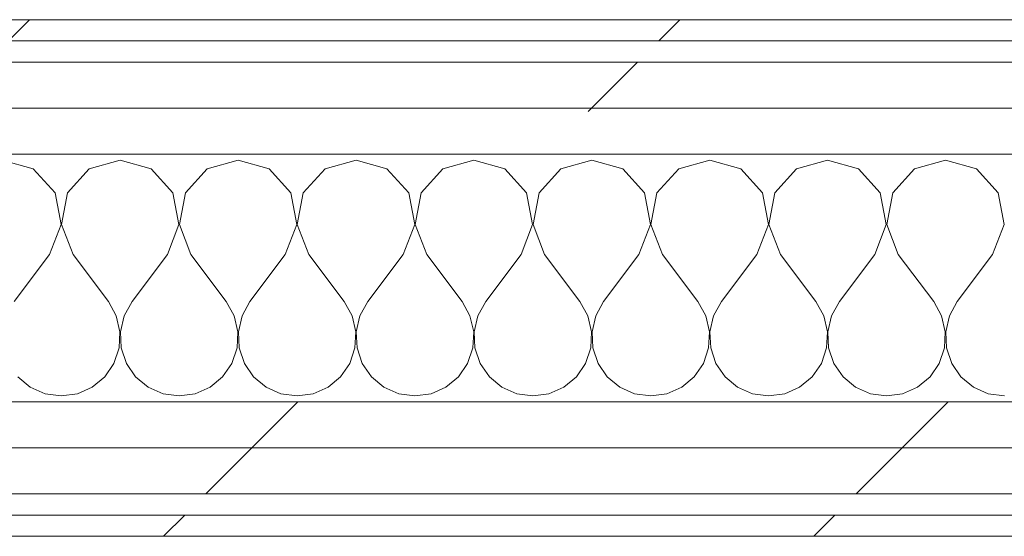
# Model space of a CAD drawing. Header units: millimetres. Extents: x -40968 to 77376, y -17881 to 4746.
# Tile 212 of 256: x 5355 to 5633, y -12070 to -11924. Entities that reach past the tile are written whole.
import ezdxf

# ---------------------------------------------------------------- set-up
doc = ezdxf.new("R2010")
doc.units = ezdxf.units.MM
doc.header["$MEASUREMENT"] = 0
doc.linetypes.add('Wipeout_Contour', pattern=[1000, 0, -1000])
doc.layers.add('Nuevo_08_E_Envans secs', color=7, linetype='Continuous')
doc.layers.add('Nuevo_08_E_Envans secs_Pluma_Nº__1', color=7, linetype='Continuous', lineweight=5)
for name, color, linetype, lineweight, true_color in [('Nuevo_08_E_Envans secs_Pluma_Nº__102', 7, 'Continuous', 5, 0xcccccc), ('Nuevo_08_E_Envans secs_Pluma_Nº__171', 171, 'Continuous', 13, 0xaaaaff), ('Nuevo_08_E_Envans secs_Pluma_Nº__177', 7, 'Continuous', 15, 0xf7e046)]:
    doc.layers.add(name, color=color, linetype=linetype, lineweight=lineweight, true_color=true_color)
pattern_1 = [(45, (0, 0), (-183.848, 183.848), [195, -65]), (45, (7e-14, 183.85), (-183.848, 183.848), [195, -65])]

# ---------------------------------------------------------------- blocks, each defined once
blk = doc.blocks.new('*X400')
at = {"layer": 'Nuevo_08_E_Envans secs_Pluma_Nº__102', "color": 254, "linetype": 'Continuous', "lineweight": 5, "true_color": 0xcccccc}
for p, q in [((5358.76, -11966.13), (5350, -11963.64)), ((5383.33, -11963.64), (5374.57, -11966.13)), ((5392.1, -11966.13), (5383.33, -11963.64)), ((5416.67, -11963.64), (5407.9, -11966.13)), ((5425.43, -11966.13), (5416.67, -11963.64)), ((5450, -11963.64), (5441.24, -11966.13)), ((5458.76, -11966.13), (5450, -11963.64)), ((5483.33, -11963.64), (5474.57, -11966.13)), ((5492.1, -11966.13), (5483.33, -11963.64)), ((5516.67, -11963.64), (5507.9, -11966.13)), ((5525.43, -11966.13), (5516.67, -11963.64)), ((5550, -11963.64), (5541.24, -11966.13)), ((5558.76, -11966.13), (5550, -11963.64)), ((5583.33, -11963.64), (5574.57, -11966.13)), ((5592.1, -11966.13), (5583.33, -11963.64)), ((5616.67, -11963.64), (5607.9, -11966.13)), ((5625.43, -11966.13), (5616.67, -11963.64)), ((5364.91, -11972.86), (5358.76, -11966.13)), ((5374.57, -11966.13), (5368.43, -11972.86)), ((5398.24, -11972.86), (5392.1, -11966.13)), ((5407.9, -11966.13), (5401.76, -11972.86)), ((5431.57, -11972.86), (5425.43, -11966.13)), ((5441.24, -11966.13), (5435.09, -11972.86)), ((5464.91, -11972.86), (5458.76, -11966.13)), ((5474.57, -11966.13), (5468.43, -11972.86)), ((5498.24, -11972.86), (5492.1, -11966.13)), ((5507.9, -11966.13), (5501.76, -11972.86)), ((5531.57, -11972.86), (5525.43, -11966.13)), ((5541.24, -11966.13), (5535.09, -11972.86)), ((5564.91, -11972.86), (5558.76, -11966.13)), ((5574.57, -11966.13), (5568.43, -11972.86)), ((5598.24, -11972.86), (5592.1, -11966.13)), ((5607.9, -11966.13), (5601.76, -11972.86)), ((5631.57, -11972.86), (5625.43, -11966.13)), ((5366.6, -11981.81), (5364.91, -11972.86)), ((5368.43, -11972.86), (5366.73, -11981.81)), ((5399.93, -11981.81), (5398.24, -11972.86)), ((5401.76, -11972.86), (5400.07, -11981.81)), ((5433.27, -11981.81), (5431.57, -11972.86)), ((5435.09, -11972.86), (5433.4, -11981.81)), ((5466.6, -11981.81), (5464.91, -11972.86)), ((5468.43, -11972.86), (5466.73, -11981.81)), ((5499.93, -11981.81), (5498.24, -11972.86)), ((5501.76, -11972.86), (5500.07, -11981.81)), ((5533.27, -11981.81), (5531.57, -11972.86)), ((5535.09, -11972.86), (5533.4, -11981.81)), ((5566.6, -11981.81), (5564.91, -11972.86)), ((5568.43, -11972.86), (5566.73, -11981.81)), ((5599.93, -11981.81), (5598.24, -11972.86)), ((5601.76, -11972.86), (5600.07, -11981.81)), ((5633.27, -11981.81), (5631.57, -11972.86)), ((5363.33, -11990.31), (5366.6, -11981.81)), ((5366.73, -11981.81), (5370, -11990.31)), ((5396.67, -11990.31), (5399.93, -11981.81)), ((5400.07, -11981.81), (5403.33, -11990.31)), ((5430, -11990.31), (5433.27, -11981.81)), ((5433.4, -11981.81), (5436.67, -11990.31)), ((5463.33, -11990.31), (5466.6, -11981.81)), ((5466.73, -11981.81), (5470, -11990.31)), ((5496.67, -11990.31), (5499.93, -11981.81)), ((5500.07, -11981.81), (5503.33, -11990.31)), ((5530, -11990.31), (5533.27, -11981.81)), ((5533.4, -11981.81), (5536.67, -11990.31)), ((5563.33, -11990.31), (5566.6, -11981.81)), ((5566.73, -11981.81), (5570, -11990.31)), ((5596.67, -11990.31), (5599.93, -11981.81)), ((5600.07, -11981.81), (5603.33, -11990.31)), ((5630, -11990.31), (5633.27, -11981.81)), ((5363.33, -11990.31), (5353.33, -12003.64)), ((5370, -11990.31), (5380, -12003.64)), ((5396.67, -11990.31), (5386.67, -12003.64)), ((5403.33, -11990.31), (5413.33, -12003.64)), ((5430, -11990.31), (5420, -12003.64)), ((5436.67, -11990.31), (5446.67, -12003.64)), ((5463.33, -11990.31), (5453.33, -12003.64)), ((5470, -11990.31), (5480, -12003.64)), ((5496.67, -11990.31), (5486.67, -12003.64)), ((5503.33, -11990.31), (5513.33, -12003.64)), ((5530, -11990.31), (5520, -12003.64)), ((5536.67, -11990.31), (5546.67, -12003.64)), ((5563.33, -11990.31), (5553.33, -12003.64)), ((5570, -11990.31), (5580, -12003.64)), ((5596.67, -11990.31), (5586.67, -12003.64)), ((5603.33, -11990.31), (5613.33, -12003.64)), ((5630, -11990.31), (5620, -12003.64)), ((5382.23, -12007.67), (5380, -12003.64)), ((5386.67, -12003.64), (5384.44, -12007.67)), ((5415.56, -12007.67), (5413.33, -12003.64)), ((5420, -12003.64), (5417.77, -12007.67)), ((5448.89, -12007.67), (5446.67, -12003.64)), ((5453.33, -12003.64), (5451.11, -12007.67)), ((5482.23, -12007.67), (5480, -12003.64)), ((5486.67, -12003.64), (5484.44, -12007.67)), ((5515.56, -12007.67), (5513.33, -12003.64)), ((5520, -12003.64), (5517.77, -12007.67)), ((5548.89, -12007.67), (5546.67, -12003.64)), ((5553.33, -12003.64), (5551.11, -12007.67)), ((5582.23, -12007.67), (5580, -12003.64)), ((5586.67, -12003.64), (5584.44, -12007.67)), ((5615.56, -12007.67), (5613.33, -12003.64)), ((5620, -12003.64), (5617.77, -12007.67)), ((5383.27, -12012.15), (5382.23, -12007.67)), ((5384.44, -12007.67), (5383.4, -12012.15)), ((5416.6, -12012.15), (5415.56, -12007.67)), ((5417.77, -12007.67), (5416.73, -12012.15)), ((5449.93, -12012.15), (5448.89, -12007.67)), ((5451.11, -12007.67), (5450.07, -12012.15)), ((5483.27, -12012.15), (5482.23, -12007.67)), ((5484.44, -12007.67), (5483.4, -12012.15)), ((5516.6, -12012.15), (5515.56, -12007.67)), ((5517.77, -12007.67), (5516.73, -12012.15)), ((5549.93, -12012.15), (5548.89, -12007.67)), ((5551.11, -12007.67), (5550.07, -12012.15)), ((5583.27, -12012.15), (5582.23, -12007.67)), ((5584.44, -12007.67), (5583.4, -12012.15)), ((5616.6, -12012.15), (5615.56, -12007.67)), ((5617.77, -12007.67), (5616.73, -12012.15)), ((5383.04, -12016.74), (5383.27, -12012.15)), ((5383.4, -12012.15), (5383.62, -12016.74)), ((5416.38, -12016.74), (5416.6, -12012.15)), ((5416.73, -12012.15), (5416.96, -12016.74)), ((5449.71, -12016.74), (5449.93, -12012.15)), ((5450.07, -12012.15), (5450.29, -12016.74)), ((5483.04, -12016.74), (5483.27, -12012.15)), ((5483.4, -12012.15), (5483.62, -12016.74)), ((5516.38, -12016.74), (5516.6, -12012.15)), ((5516.73, -12012.15), (5516.96, -12016.74)), ((5549.71, -12016.74), (5549.93, -12012.15)), ((5550.07, -12012.15), (5550.29, -12016.74)), ((5583.04, -12016.74), (5583.27, -12012.15)), ((5583.4, -12012.15), (5583.62, -12016.74)), ((5616.38, -12016.74), (5616.6, -12012.15)), ((5616.73, -12012.15), (5616.96, -12016.74)), ((5381.57, -12021.1), (5383.04, -12016.74)), ((5383.62, -12016.74), (5385.09, -12021.1)), ((5414.91, -12021.1), (5416.38, -12016.74)), ((5416.96, -12016.74), (5418.43, -12021.1)), ((5448.24, -12021.1), (5449.71, -12016.74)), ((5450.29, -12016.74), (5451.76, -12021.1)), ((5481.57, -12021.1), (5483.04, -12016.74)), ((5483.62, -12016.74), (5485.09, -12021.1)), ((5514.91, -12021.1), (5516.38, -12016.74)), ((5516.96, -12016.74), (5518.43, -12021.1)), ((5548.24, -12021.1), (5549.71, -12016.74)), ((5550.29, -12016.74), (5551.76, -12021.1)), ((5581.57, -12021.1), (5583.04, -12016.74)), ((5583.62, -12016.74), (5585.09, -12021.1)), ((5614.91, -12021.1), (5616.38, -12016.74)), ((5616.96, -12016.74), (5618.43, -12021.1)), ((5378.97, -12024.89), (5381.57, -12021.1)), ((5385.09, -12021.1), (5387.7, -12024.89)), ((5412.3, -12024.89), (5414.91, -12021.1)), ((5418.43, -12021.1), (5421.03, -12024.89)), ((5445.64, -12024.89), (5448.24, -12021.1)), ((5451.76, -12021.1), (5454.36, -12024.89)), ((5478.97, -12024.89), (5481.57, -12021.1)), ((5485.09, -12021.1), (5487.7, -12024.89)), ((5512.3, -12024.89), (5514.91, -12021.1)), ((5518.43, -12021.1), (5521.03, -12024.89)), ((5545.64, -12024.89), (5548.24, -12021.1)), ((5551.76, -12021.1), (5554.36, -12024.89)), ((5578.97, -12024.89), (5581.57, -12021.1)), ((5585.09, -12021.1), (5587.7, -12024.89)), ((5612.3, -12024.89), (5614.91, -12021.1)), ((5618.43, -12021.1), (5621.03, -12024.89)), ((5354.36, -12024.89), (5357.9, -12027.82)), ((5375.43, -12027.82), (5378.97, -12024.89)), ((5387.7, -12024.89), (5391.24, -12027.82)), ((5408.76, -12027.82), (5412.3, -12024.89)), ((5421.03, -12024.89), (5424.57, -12027.82)), ((5442.1, -12027.82), (5445.64, -12024.89)), ((5454.36, -12024.89), (5457.9, -12027.82)), ((5475.43, -12027.82), (5478.97, -12024.89)), ((5487.7, -12024.89), (5491.24, -12027.82)), ((5508.76, -12027.82), (5512.3, -12024.89)), ((5521.03, -12024.89), (5524.57, -12027.82)), ((5542.1, -12027.82), (5545.64, -12024.89)), ((5554.36, -12024.89), (5557.9, -12027.82)), ((5575.43, -12027.82), (5578.97, -12024.89)), ((5587.7, -12024.89), (5591.24, -12027.82)), ((5608.76, -12027.82), (5612.3, -12024.89)), ((5621.03, -12024.89), (5624.57, -12027.82)), ((5357.9, -12027.82), (5362.11, -12029.67)), ((5371.22, -12029.67), (5375.43, -12027.82)), ((5391.24, -12027.82), (5395.45, -12029.67)), ((5404.55, -12029.67), (5408.76, -12027.82)), ((5424.57, -12027.82), (5428.78, -12029.67)), ((5437.89, -12029.67), (5442.1, -12027.82)), ((5457.9, -12027.82), (5462.11, -12029.67)), ((5471.22, -12029.67), (5475.43, -12027.82)), ((5491.24, -12027.82), (5495.45, -12029.67)), ((5504.55, -12029.67), (5508.76, -12027.82)), ((5524.57, -12027.82), (5528.78, -12029.67)), ((5537.89, -12029.67), (5542.1, -12027.82)), ((5557.9, -12027.82), (5562.11, -12029.67)), ((5571.22, -12029.67), (5575.43, -12027.82)), ((5591.24, -12027.82), (5595.45, -12029.67)), ((5604.55, -12029.67), (5608.76, -12027.82)), ((5624.57, -12027.82), (5628.78, -12029.67)), ((5362.11, -12029.67), (5366.67, -12030.31)), ((5366.67, -12030.31), (5371.22, -12029.67)), ((5395.45, -12029.67), (5400, -12030.31)), ((5400, -12030.31), (5404.55, -12029.67)), ((5428.78, -12029.67), (5433.33, -12030.31)), ((5433.33, -12030.31), (5437.89, -12029.67)), ((5462.11, -12029.67), (5466.67, -12030.31)), ((5466.67, -12030.31), (5471.22, -12029.67)), ((5495.45, -12029.67), (5500, -12030.31)), ((5500, -12030.31), (5504.55, -12029.67)), ((5528.78, -12029.67), (5533.33, -12030.31)), ((5533.33, -12030.31), (5537.89, -12029.67)), ((5562.11, -12029.67), (5566.67, -12030.31)), ((5566.67, -12030.31), (5571.22, -12029.67)), ((5595.45, -12029.67), (5600, -12030.31)), ((5600, -12030.31), (5604.55, -12029.67)), ((5628.78, -12029.67), (5633.33, -12030.31))]:
    blk.add_line(p, q, dxfattribs=at)
blk = doc.blocks.new('Muro_133_5', base_point=(6082.11, -12069.98))
at = {"layer": 'Nuevo_08_E_Envans secs', "color": 7, "lineweight": 20}
blk.add_blockref('*X400', (0, 0), dxfattribs=at)
at = {"color": 254, "linetype": 'Wipeout_Contour', "lineweight": 0, "ltscale": 52495.273626}
blk.add_wipeout([(4807.4, -11929.98), (6082.11, -11929.98), (6082.11, -11923.98), (4807.4, -11923.98)], dxfattribs=at).dxf.layer = 'Nuevo_08_E_Envans secs'
at = {"color": 254, "linetype": 'Wipeout_Contour', "lineweight": 0, "ltscale": 52551.649645}
blk.add_wipeout([(4807.4, -11948.98), (6082.11, -11948.98), (6082.11, -11935.98), (4807.4, -11935.98)], dxfattribs=at).dxf.layer = 'Nuevo_08_E_Envans secs'
at = {"color": 254, "linetype": 'Wipeout_Contour', "lineweight": 0, "ltscale": 52641.765183}
blk.add_wipeout([(4807.4, -12044.98), (5788.89, -12044.98), (5788.89, -12031.98), (4807.4, -12031.98)], dxfattribs=at).dxf.layer = 'Nuevo_08_E_Envans secs'
at = {"color": 254, "linetype": 'Wipeout_Contour', "lineweight": 0, "ltscale": 52724.499384}
blk.add_wipeout([(5763.89, -12063.98), (4807.4, -12063.98), (4807.4, -12069.98), (5763.89, -12069.98)], dxfattribs=at).dxf.layer = 'Nuevo_08_E_Envans secs'
at = {"layer": 'Nuevo_08_E_Envans secs_Pluma_Nº__171', "linetype": 'Continuous', "lineweight": 13, "true_color": 0xaaaaff}
h = blk.add_hatch(dxfattribs=at)
h.set_pattern_fill('Panellat_HPL_0005', color=161, style=0, pattern_type=2)
h.set_pattern_definition(pattern_1)
h.paths.add_polyline_path([(4807.4, -11929.98), (6082.11, -11929.98), (6082.11, -11923.98), (4807.4, -11923.98)])
h = blk.add_hatch(dxfattribs=at)
h.set_pattern_fill('Panellat_HPL_0005', color=161, style=0, pattern_type=2)
h.set_pattern_definition(pattern_1)
h.paths.add_polyline_path([(5763.89, -12063.98), (4807.4, -12063.98), (4807.4, -12069.98), (5763.89, -12069.98)])
at = {"layer": 'Nuevo_08_E_Envans secs_Pluma_Nº__177', "linetype": 'Continuous', "lineweight": 15, "true_color": 0xf7e046}
h = blk.add_hatch(dxfattribs=at)
h.set_pattern_fill('Panellat_HPL_0005', color=53, style=0, pattern_type=2)
h.set_pattern_definition(pattern_1)
h.paths.add_polyline_path([(4807.4, -11948.98), (6082.11, -11948.98), (6082.11, -11935.98), (4807.4, -11935.98)])
h = blk.add_hatch(dxfattribs=at)
h.set_pattern_fill('Panellat_HPL_0005', color=53, style=0, pattern_type=2)
h.set_pattern_definition(pattern_1)
h.paths.add_polyline_path([(4807.4, -12044.98), (5788.89, -12044.98), (5788.89, -12031.98), (4807.4, -12031.98)])
at = {"layer": 'Nuevo_08_E_Envans secs_Pluma_Nº__1', "color": 7, "linetype": 'Continuous', "lineweight": 5}
for p, q in [((6082.11, -11929.98), (4807.4, -11929.98)), ((6082.11, -11935.98), (4807.4, -11935.98)), ((5788.89, -12031.98), (4807.4, -12031.98)), ((5763.89, -12063.98), (4807.4, -12063.98))]:
    blk.add_line(p, q, dxfattribs=at)
at = {"layer": 'Nuevo_08_E_Envans secs_Pluma_Nº__1', "color": 7, "linetype": 'Continuous', "lineweight": 5, "flags": 128}
for points in [[(6082.11, -11923.98), (4807.4, -11923.98)], [(4807.4, -12069.98), (5763.89, -12069.98)]]:
    blk.add_lwpolyline(points, dxfattribs=at)
at = {"color": 254, "linetype": 'Wipeout_Contour', "lineweight": 0, "ltscale": 52598.941549}
blk.add_wipeout([(4807.4, -11961.98), (6082.11, -11961.98), (6082.11, -11948.98), (4807.4, -11948.98)], dxfattribs=at).dxf.layer = 'Nuevo_08_E_Envans secs'
at = {"color": 254, "linetype": 'Wipeout_Contour', "lineweight": 0, "ltscale": 52678.099212}
blk.add_wipeout([(4807.4, -12057.98), (5775.89, -12057.98), (5775.89, -12044.98), (4807.4, -12044.98)], dxfattribs=at).dxf.layer = 'Nuevo_08_E_Envans secs'
at = {"layer": 'Nuevo_08_E_Envans secs_Pluma_Nº__177', "linetype": 'Continuous', "lineweight": 15, "true_color": 0xf7e046}
h = blk.add_hatch(dxfattribs=at)
h.set_pattern_fill('Panellat_HPL_0005', color=53, style=0, pattern_type=2)
h.set_pattern_definition(pattern_1)
h.paths.add_polyline_path([(4807.4, -11961.98), (6082.11, -11961.98), (6082.11, -11948.98), (4807.4, -11948.98)])
h = blk.add_hatch(dxfattribs=at)
h.set_pattern_fill('Panellat_HPL_0005', color=53, style=0, pattern_type=2)
h.set_pattern_definition(pattern_1)
h.paths.add_polyline_path([(4807.4, -12057.98), (5775.89, -12057.98), (5775.89, -12044.98), (4807.4, -12044.98)])
at = {"layer": 'Nuevo_08_E_Envans secs_Pluma_Nº__1', "color": 7, "linetype": 'Continuous', "lineweight": 5}
for p, q in [((6082.11, -11948.98), (4807.4, -11948.98)), ((5788.89, -11961.98), (4807.4, -11961.98)), ((5775.89, -12044.98), (4807.4, -12044.98)), ((5769.89, -12057.98), (4807.4, -12057.98))]:
    blk.add_line(p, q, dxfattribs=at)

msp = doc.modelspace()

# ---------------------------------------------------------------- block references
at = {"layer": 'Nuevo_08_E_Envans secs', "color": 7, "lineweight": 20}
msp.add_blockref('Muro_133_5', (6082.11, -12069.98), dxfattribs=at)

doc.saveas('drawing.dxf')
